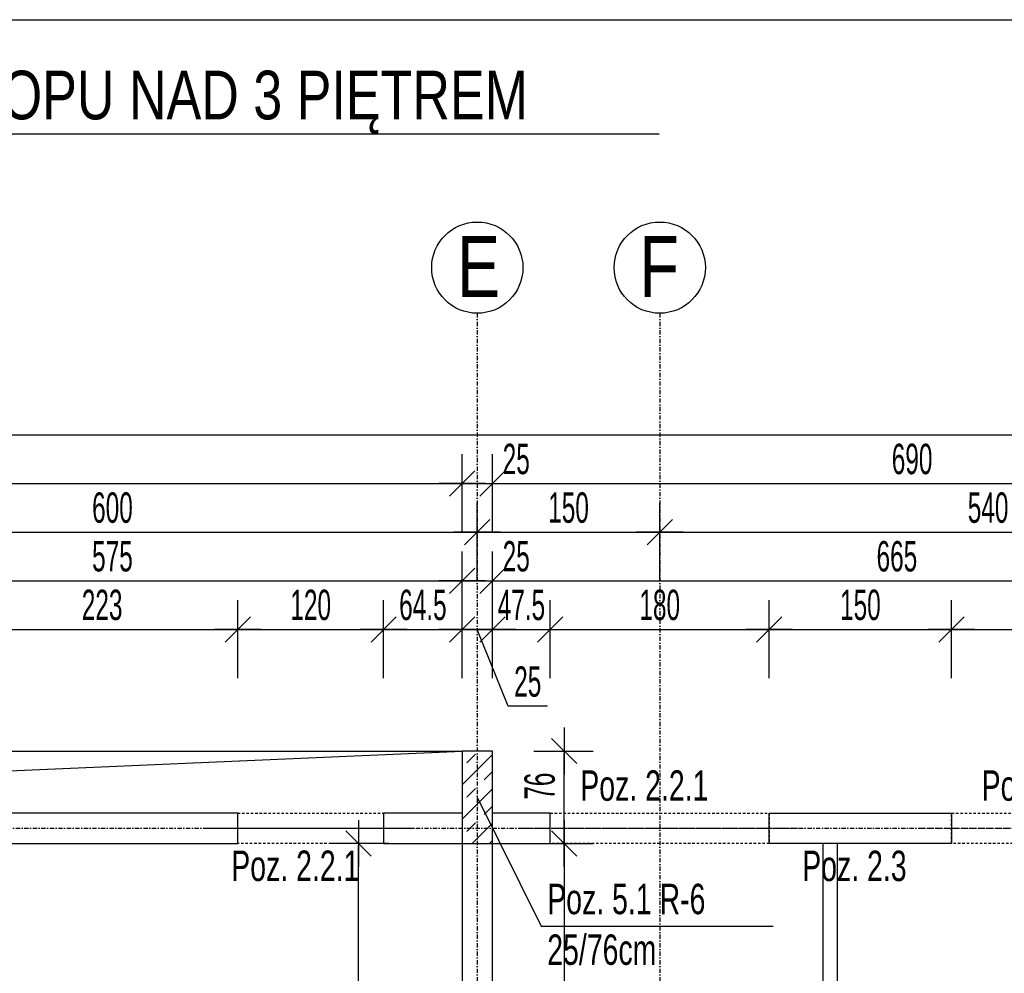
# Model space of a CAD drawing. Header units: millimetres. Extents: x 4959 to 18685, y -2779 to 1721.
# Tile 19 of 41: x 6976 to 7785, y 937 to 1721. Entities that reach past the tile are written whole.
import ezdxf
from ezdxf.enums import TextEntityAlignment as Align

# ---------------------------------------------------------------- set-up
doc = ezdxf.new("R2010")
doc.units = ezdxf.units.MM
doc.header["$LTSCALE"] = 10
doc.linetypes.add('MO', pattern=[0.7, 0.35, -0.17, 0.01, -0.17])
doc.linetypes.add('MP', pattern=[0.36, 0.2, -0.16])
doc.layers.add('BA_obw', color=230, linetype='Continuous', plot=False)
for name, color, linetype in [('BA_szr', 1, 'Continuous'), ('BA_txs', 2, 'Continuous'), ('BA_wym', 1, 'Continuous'), ('BD_lpm', 1, 'MP'), ('BD_osm', 1, 'MO'), ('BD_txs', 2, 'Continuous'), ('BD_wic', 1, 'Continuous'), ('BD_wig', 3, 'Continuous'), ('BZ_odn', 1, 'Continuous'), ('BZ_sym', 7, 'Continuous'), ('BZ_txg', 3, 'Continuous'), ('BZ_txs', 2, 'Continuous')]:
    doc.layers.add(name, color=color, linetype=linetype)
doc.styles.add('BIKTG', font='bikromsw.shx', dxfattribs={"width": 0.8})
doc.styles.add('BIKTS', font='bikromsw.shx', dxfattribs={"width": 0.8})
doc.styles.add('BIKWYM', font='bikromsw.shx', dxfattribs={"width": 0.6})
doc.dimstyles.new('BA_KR_100_cm', dxfattribs={"dimtxt": 25, "dimasz": 1.666667, "dimexe": 24, "dimexo": 0, "dimgap": 0, "dimtad": 0, "dimdec": 1, "dimrnd": 0.5, "dimzin": 9, "dimdsep": 46, "dimtxsty": 'BIKWYM', "dimblk": 'WYM-KR', "dimcen": 0, "dimdle": 20, "dimclrd": 256, "dimclre": 256, "dimclrt": 2, "dimadec": 0, "dimazin": 0, "dimtfac": 0.033333, "dimtdec": 1, "dimtmove": 0, "dimatfit": 3, "dimldrblk": 'WYM-KR', "dimfxl": 25, "dimfxlon": 1, "dimtvp": 0.8, "dimtolj": 1, "dimarcsym": 0})
doc.dimstyles.new('BZ_ST_100_cm', dxfattribs={"dimtxt": 25, "dimasz": 1.666667, "dimexe": 24, "dimexo": 0, "dimgap": 0, "dimtad": 0, "dimdec": 1, "dimrnd": 0.5, "dimdsep": 46, "dimtxsty": 'BIKWYM', "dimblk": 'WYM-ST', "dimcen": 0, "dimdle": 20, "dimclrd": 256, "dimclre": 256, "dimclrt": 7, "dimadec": 0, "dimazin": 0, "dimtfac": 0.033333, "dimtdec": 1, "dimtix": 1, "dimtmove": 2, "dimatfit": 3, "dimldrblk": 'WYM-ST', "dimfxl": 25, "dimfxlon": 1, "dimtvp": 0.8, "dimtolj": 1, "dimtzin": 0, "dimarcsym": 0})

# ---------------------------------------------------------------- blocks, each defined once
blk = doc.blocks.new('WYM-ST')
blk.add_hatch(color=256).paths.add_polyline_path([(-13, 2.88), (0, 0), (-13, -2.88)])
blk.add_lwpolyline([(0, 0), (-13, 2.88), (-13, -2.88), (0, 0)])
blk = doc.blocks.new('eoprz')
blk = doc.blocks.new('WYM-KR')
at = {"color": 7, "linetype": 'ByBlock'}
blk.add_line((6.24, 6.24), (-6.24, -6.24), dxfattribs=at)
at = {"linetype": 'ByBlock'}
blk.add_line((11.52, 0), (-11.52, 0), dxfattribs=at)
blk = doc.blocks.new('*D74')
at = {"layer": 'BA_wym', "lineweight": -2}
for p, q in [((6931.95, 1179.85), (6931.95, 1243.85)), ((7154.95, 1179.85), (7154.95, 1243.85)), ((6933.61, 1219.85), (7153.28, 1219.85))]:
    blk.add_line(p, q, dxfattribs=at)
at = {"layer": 'Defpoints', "color": 0}
for p in [(7154.95, 1219.85), (6931.95, 1068.85), (7154.95, 1068.85)]:
    blk.add_point(p, dxfattribs=at)
at = {"layer": 'BA_wym', "lineweight": -2, "xscale": 1.666666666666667, "yscale": 1.666666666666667, "zscale": 1.666666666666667, "rotation": 180}
blk.add_blockref('WYM-KR', (6931.95, 1219.85), dxfattribs=at)
at = {"layer": 'BA_wym', "lineweight": -2, "xscale": 1.666666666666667, "yscale": 1.666666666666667, "zscale": 1.666666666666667}
blk.add_blockref('WYM-KR', (7154.95, 1219.85), dxfattribs=at)
at = {"layer": 'BA_wym', "color": 2, "insert": (7043.45, 1239.85), "char_height": 25, "attachment_point": 5, "style": 'BIKWYM'}
blk.add_mtext('\\A1;223', dxfattribs=at)
blk = doc.blocks.new('*D75')
at = {"layer": 'BA_wym', "lineweight": -2}
for p, q in [((7154.95, 1179.85), (7154.95, 1243.85)), ((7274.95, 1179.85), (7274.95, 1243.85)), ((7156.61, 1219.85), (7273.28, 1219.85))]:
    blk.add_line(p, q, dxfattribs=at)
at = {"layer": 'Defpoints', "color": 0}
for p in [(7274.95, 1219.85), (7154.95, 1068.85), (7274.95, 1068.85)]:
    blk.add_point(p, dxfattribs=at)
at = {"layer": 'BA_wym', "lineweight": -2, "xscale": 1.666666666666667, "yscale": 1.666666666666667, "zscale": 1.666666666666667, "rotation": 180}
blk.add_blockref('WYM-KR', (7154.95, 1219.85), dxfattribs=at)
at = {"layer": 'BA_wym', "lineweight": -2, "xscale": 1.666666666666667, "yscale": 1.666666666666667, "zscale": 1.666666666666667}
blk.add_blockref('WYM-KR', (7274.95, 1219.85), dxfattribs=at)
at = {"layer": 'BA_wym', "color": 2, "insert": (7214.95, 1239.85), "char_height": 25, "attachment_point": 5, "style": 'BIKWYM'}
blk.add_mtext('\\A1;120', dxfattribs=at)
blk = doc.blocks.new('*D76')
at = {"layer": 'BA_wym', "lineweight": -2}
for p, q in [((7274.95, 1179.85), (7274.95, 1243.85)), ((7339.45, 1179.85), (7339.45, 1243.85)), ((7276.61, 1219.85), (7337.78, 1219.85))]:
    blk.add_line(p, q, dxfattribs=at)
at = {"layer": 'Defpoints', "color": 0}
for p in [(7339.45, 1219.85), (7274.95, 1068.85), (7339.45, 1068.85)]:
    blk.add_point(p, dxfattribs=at)
at = {"layer": 'BA_wym', "lineweight": -2, "xscale": 1.666666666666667, "yscale": 1.666666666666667, "zscale": 1.666666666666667, "rotation": 180}
blk.add_blockref('WYM-KR', (7274.95, 1219.85), dxfattribs=at)
at = {"layer": 'BA_wym', "lineweight": -2, "xscale": 1.666666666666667, "yscale": 1.666666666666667, "zscale": 1.666666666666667}
blk.add_blockref('WYM-KR', (7339.45, 1219.85), dxfattribs=at)
at = {"layer": 'BA_wym', "color": 2, "insert": (7307.2, 1239.85), "char_height": 25, "attachment_point": 5, "style": 'BIKWYM'}
blk.add_mtext('\\A1;64.5', dxfattribs=at)
blk = doc.blocks.new('*D77')
at = {"layer": 'BA_wym', "lineweight": -2}
for p, q in [((7339.45, 1179.85), (7339.45, 1243.85)), ((7364.45, 1179.85), (7364.45, 1243.85)), ((7337.78, 1219.85), (7336.11, 1219.85)), ((7339.45, 1219.85), (7364.45, 1219.85)), ((7377.23, 1156.81), (7351.95, 1219.85)), ((7366.11, 1219.85), (7367.78, 1219.85)), ((7409.61, 1156.81), (7377.23, 1156.81))]:
    blk.add_line(p, q, dxfattribs=at)
at = {"layer": 'Defpoints', "color": 0}
for p in [(7364.45, 1219.85), (7339.45, 1068.85), (7364.45, 1068.85)]:
    blk.add_point(p, dxfattribs=at)
at = {"layer": 'BA_wym', "lineweight": -2, "xscale": 1.666666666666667, "yscale": 1.666666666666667, "zscale": 1.666666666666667}
blk.add_blockref('WYM-KR', (7339.45, 1219.85), dxfattribs=at)
at = {"layer": 'BA_wym', "lineweight": -2, "xscale": 1.666666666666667, "yscale": 1.666666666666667, "zscale": 1.666666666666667, "rotation": 180}
blk.add_blockref('WYM-KR', (7364.45, 1219.85), dxfattribs=at)
at = {"layer": 'BA_wym', "color": 2, "insert": (7393.42, 1176.81), "char_height": 25, "attachment_point": 5, "style": 'BIKWYM'}
blk.add_mtext('\\A1;25', dxfattribs=at)
blk = doc.blocks.new('*D78')
at = {"layer": 'BA_wym', "lineweight": -2}
for p, q in [((7364.45, 1179.85), (7364.45, 1243.85)), ((7411.95, 1179.85), (7411.95, 1243.85)), ((7362.78, 1219.85), (7361.11, 1219.85)), ((7364.45, 1219.85), (7411.95, 1219.85)), ((7413.61, 1219.85), (7415.28, 1219.85))]:
    blk.add_line(p, q, dxfattribs=at)
at = {"layer": 'Defpoints', "color": 0}
for p in [(7411.95, 1219.85), (7364.45, 1068.85), (7411.95, 1068.85)]:
    blk.add_point(p, dxfattribs=at)
at = {"layer": 'BA_wym', "lineweight": -2, "xscale": 1.666666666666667, "yscale": 1.666666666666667, "zscale": 1.666666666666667}
blk.add_blockref('WYM-KR', (7364.45, 1219.85), dxfattribs=at)
at = {"layer": 'BA_wym', "lineweight": -2, "xscale": 1.666666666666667, "yscale": 1.666666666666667, "zscale": 1.666666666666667, "rotation": 180}
blk.add_blockref('WYM-KR', (7411.95, 1219.85), dxfattribs=at)
at = {"layer": 'BA_wym', "color": 2, "insert": (7388.2, 1239.85), "char_height": 25, "attachment_point": 5, "style": 'BIKWYM'}
blk.add_mtext('\\A1;47.5', dxfattribs=at)
blk = doc.blocks.new('*D79')
at = {"layer": 'BA_wym', "lineweight": -2}
for p, q in [((7411.95, 1179.85), (7411.95, 1243.85)), ((7591.95, 1179.85), (7591.95, 1243.85)), ((7413.61, 1219.85), (7590.28, 1219.85))]:
    blk.add_line(p, q, dxfattribs=at)
at = {"layer": 'Defpoints', "color": 0}
for p in [(7591.95, 1219.85), (7411.95, 1068.85), (7591.95, 1068.85)]:
    blk.add_point(p, dxfattribs=at)
at = {"layer": 'BA_wym', "lineweight": -2, "xscale": 1.666666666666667, "yscale": 1.666666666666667, "zscale": 1.666666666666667, "rotation": 180}
blk.add_blockref('WYM-KR', (7411.95, 1219.85), dxfattribs=at)
at = {"layer": 'BA_wym', "lineweight": -2, "xscale": 1.666666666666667, "yscale": 1.666666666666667, "zscale": 1.666666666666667}
blk.add_blockref('WYM-KR', (7591.95, 1219.85), dxfattribs=at)
at = {"layer": 'BA_wym', "color": 2, "insert": (7501.95, 1239.85), "char_height": 25, "attachment_point": 5, "style": 'BIKWYM'}
blk.add_mtext('\\A1;180', dxfattribs=at)
blk = doc.blocks.new('*D80')
at = {"layer": 'BA_wym', "lineweight": -2}
for p, q in [((7591.95, 1179.85), (7591.95, 1243.85)), ((7741.95, 1179.85), (7741.95, 1243.85)), ((7593.61, 1219.85), (7740.28, 1219.85))]:
    blk.add_line(p, q, dxfattribs=at)
at = {"layer": 'Defpoints', "color": 0}
for p in [(7741.95, 1219.85), (7591.95, 1068.85), (7741.95, 1068.85)]:
    blk.add_point(p, dxfattribs=at)
at = {"layer": 'BA_wym', "lineweight": -2, "xscale": 1.666666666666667, "yscale": 1.666666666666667, "zscale": 1.666666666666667, "rotation": 180}
blk.add_blockref('WYM-KR', (7591.95, 1219.85), dxfattribs=at)
at = {"layer": 'BA_wym', "lineweight": -2, "xscale": 1.666666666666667, "yscale": 1.666666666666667, "zscale": 1.666666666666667}
blk.add_blockref('WYM-KR', (7741.95, 1219.85), dxfattribs=at)
at = {"layer": 'BA_wym', "color": 2, "insert": (7666.95, 1239.85), "char_height": 25, "attachment_point": 5, "style": 'BIKWYM'}
blk.add_mtext('\\A1;150', dxfattribs=at)
blk = doc.blocks.new('*D81')
at = {"layer": 'BA_wym', "lineweight": -2}
for p, q in [((7741.95, 1179.85), (7741.95, 1243.85)), ((7921.95, 1179.85), (7921.95, 1243.85)), ((7743.61, 1219.85), (7920.28, 1219.85))]:
    blk.add_line(p, q, dxfattribs=at)
at = {"layer": 'Defpoints', "color": 0}
for p in [(7921.95, 1219.85), (7741.95, 1068.85), (7921.95, 1068.85)]:
    blk.add_point(p, dxfattribs=at)
at = {"layer": 'BA_wym', "lineweight": -2, "xscale": 1.666666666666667, "yscale": 1.666666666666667, "zscale": 1.666666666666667, "rotation": 180}
blk.add_blockref('WYM-KR', (7741.95, 1219.85), dxfattribs=at)
at = {"layer": 'BA_wym', "lineweight": -2, "xscale": 1.666666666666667, "yscale": 1.666666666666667, "zscale": 1.666666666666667}
blk.add_blockref('WYM-KR', (7921.95, 1219.85), dxfattribs=at)
at = {"layer": 'BA_wym', "color": 2, "insert": (7831.95, 1239.85), "char_height": 25, "attachment_point": 5, "style": 'BIKWYM'}
blk.add_mtext('\\A1;180', dxfattribs=at)
blk = doc.blocks.new('*D89')
at = {"layer": 'BA_wym', "lineweight": -2}
for p, q in [((6764.45, 1219.85), (6764.45, 1283.85)), ((7339.44, 1219.85), (7339.44, 1283.85)), ((6766.11, 1259.85), (7337.78, 1259.85))]:
    blk.add_line(p, q, dxfattribs=at)
at = {"layer": 'Defpoints', "color": 0}
for p in [(7339.44, 1259.85), (7339.44, 1119.85), (6764.45, 1043.85)]:
    blk.add_point(p, dxfattribs=at)
at = {"layer": 'BA_wym', "lineweight": -2, "xscale": 1.666666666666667, "yscale": 1.666666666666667, "zscale": 1.666666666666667, "rotation": 180}
blk.add_blockref('WYM-KR', (6764.45, 1259.85), dxfattribs=at)
at = {"layer": 'BA_wym', "lineweight": -2, "xscale": 1.666666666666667, "yscale": 1.666666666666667, "zscale": 1.666666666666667}
blk.add_blockref('WYM-KR', (7339.44, 1259.85), dxfattribs=at)
at = {"layer": 'BA_wym', "color": 2, "insert": (7051.94, 1279.85), "char_height": 25, "attachment_point": 5, "style": 'BIKWYM'}
blk.add_mtext('\\A1;575', dxfattribs=at)
blk = doc.blocks.new('*D90')
at = {"layer": 'BA_wym', "lineweight": -2}
for p, q in [((7339.44, 1219.85), (7339.44, 1283.85)), ((7364.44, 1219.85), (7364.44, 1283.85)), ((7337.78, 1259.85), (7336.11, 1259.85)), ((7339.44, 1259.85), (7364.44, 1259.85)), ((7366.11, 1259.85), (7400.16, 1259.85))]:
    blk.add_line(p, q, dxfattribs=at)
at = {"layer": 'Defpoints', "color": 0}
for p in [(7364.44, 1259.85), (7339.44, 1119.85), (7364.44, 1119.85)]:
    blk.add_point(p, dxfattribs=at)
at = {"layer": 'BA_wym', "lineweight": -2, "xscale": 1.666666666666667, "yscale": 1.666666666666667, "zscale": 1.666666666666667}
blk.add_blockref('WYM-KR', (7339.44, 1259.85), dxfattribs=at)
at = {"layer": 'BA_wym', "lineweight": -2, "xscale": 1.666666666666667, "yscale": 1.666666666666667, "zscale": 1.666666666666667, "rotation": 180}
blk.add_blockref('WYM-KR', (7364.44, 1259.85), dxfattribs=at)
at = {"layer": 'BA_wym', "color": 2, "insert": (7383.97, 1279.85), "char_height": 25, "attachment_point": 5, "style": 'BIKWYM'}
blk.add_mtext('\\A1;25', dxfattribs=at)
blk = doc.blocks.new('*D91')
at = {"layer": 'BA_wym', "lineweight": -2}
for p, q in [((7364.44, 1219.85), (7364.44, 1283.85)), ((8029.45, 1219.85), (8029.45, 1283.85)), ((7366.11, 1259.85), (8027.78, 1259.85))]:
    blk.add_line(p, q, dxfattribs=at)
at = {"layer": 'Defpoints', "color": 0}
for p in [(8029.45, 1259.85), (7364.44, 1119.85), (8029.45, 1043.85)]:
    blk.add_point(p, dxfattribs=at)
at = {"layer": 'BA_wym', "lineweight": -2, "xscale": 1.666666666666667, "yscale": 1.666666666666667, "zscale": 1.666666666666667, "rotation": 180}
blk.add_blockref('WYM-KR', (7364.44, 1259.85), dxfattribs=at)
at = {"layer": 'BA_wym', "lineweight": -2, "xscale": 1.666666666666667, "yscale": 1.666666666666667, "zscale": 1.666666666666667}
blk.add_blockref('WYM-KR', (8029.45, 1259.85), dxfattribs=at)
at = {"layer": 'BA_wym', "color": 2, "insert": (7696.95, 1279.85), "char_height": 25, "attachment_point": 5, "style": 'BIKWYM'}
blk.add_mtext('\\A1;665', dxfattribs=at)
blk = doc.blocks.new('*D97')
at = {"layer": 'BA_wym', "lineweight": -2}
for p, q in [((6751.95, 1259.85), (6751.95, 1323.85)), ((7351.95, 1259.85), (7351.95, 1323.85)), ((6753.61, 1299.85), (7350.28, 1299.85))]:
    blk.add_line(p, q, dxfattribs=at)
at = {"layer": 'Defpoints', "color": 0}
for p in [(7351.95, 1299.85), (7351.95, 1119.85), (6751.95, 1068.85)]:
    blk.add_point(p, dxfattribs=at)
at = {"layer": 'BA_wym', "lineweight": -2, "xscale": 1.666666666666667, "yscale": 1.666666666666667, "zscale": 1.666666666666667, "rotation": 180}
blk.add_blockref('WYM-KR', (6751.95, 1299.85), dxfattribs=at)
at = {"layer": 'BA_wym', "lineweight": -2, "xscale": 1.666666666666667, "yscale": 1.666666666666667, "zscale": 1.666666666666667}
blk.add_blockref('WYM-KR', (7351.95, 1299.85), dxfattribs=at)
at = {"layer": 'BA_wym', "color": 2, "insert": (7051.95, 1319.85), "char_height": 25, "attachment_point": 5, "style": 'BIKWYM'}
blk.add_mtext('\\A1;600', dxfattribs=at)
blk = doc.blocks.new('*D98')
at = {"layer": 'BA_wym', "lineweight": -2}
for p, q in [((7351.95, 1259.85), (7351.95, 1323.85)), ((7501.95, 1259.85), (7501.95, 1323.85)), ((7353.61, 1299.85), (7500.28, 1299.85))]:
    blk.add_line(p, q, dxfattribs=at)
at = {"layer": 'Defpoints', "color": 0}
for p in [(7501.95, 1299.85), (7351.95, 1119.85), (7501.95, 942.24)]:
    blk.add_point(p, dxfattribs=at)
at = {"layer": 'BA_wym', "lineweight": -2, "xscale": 1.666666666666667, "yscale": 1.666666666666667, "zscale": 1.666666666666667, "rotation": 180}
blk.add_blockref('WYM-KR', (7351.95, 1299.85), dxfattribs=at)
at = {"layer": 'BA_wym', "lineweight": -2, "xscale": 1.666666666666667, "yscale": 1.666666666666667, "zscale": 1.666666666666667}
blk.add_blockref('WYM-KR', (7501.95, 1299.85), dxfattribs=at)
at = {"layer": 'BA_wym', "color": 2, "insert": (7426.95, 1319.85), "char_height": 25, "attachment_point": 5, "style": 'BIKWYM'}
blk.add_mtext('\\A1;150', dxfattribs=at)
blk = doc.blocks.new('*D99')
at = {"layer": 'BA_wym', "lineweight": -2}
for p, q in [((7501.95, 1259.85), (7501.95, 1323.85)), ((8041.95, 1259.85), (8041.95, 1323.85)), ((7503.61, 1299.85), (8040.28, 1299.85))]:
    blk.add_line(p, q, dxfattribs=at)
at = {"layer": 'Defpoints', "color": 0}
for p in [(8041.95, 1299.85), (7501.95, 1068.85), (8041.95, 1068.85)]:
    blk.add_point(p, dxfattribs=at)
at = {"layer": 'BA_wym', "lineweight": -2, "xscale": 1.666666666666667, "yscale": 1.666666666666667, "zscale": 1.666666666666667, "rotation": 180}
blk.add_blockref('WYM-KR', (7501.95, 1299.85), dxfattribs=at)
at = {"layer": 'BA_wym', "lineweight": -2, "xscale": 1.666666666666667, "yscale": 1.666666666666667, "zscale": 1.666666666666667}
blk.add_blockref('WYM-KR', (8041.95, 1299.85), dxfattribs=at)
at = {"layer": 'BA_wym', "color": 2, "insert": (7771.95, 1319.85), "char_height": 25, "attachment_point": 5, "style": 'BIKWYM'}
blk.add_mtext('\\A1;540', dxfattribs=at)
blk = doc.blocks.new('*D101')
at = {"layer": 'BA_wym', "lineweight": -2}
for p, q in [((5449.45, 1339.85), (5449.45, 1403.85)), ((8054.45, 1339.85), (8054.45, 1403.85)), ((5451.11, 1379.85), (8052.78, 1379.85))]:
    blk.add_line(p, q, dxfattribs=at)
at = {"layer": 'Defpoints', "color": 0}
for p in [(8054.45, 1379.85), (5449.45, 1068.85), (8054.45, 1068.85)]:
    blk.add_point(p, dxfattribs=at)
at = {"layer": 'BA_wym', "lineweight": -2, "xscale": 1.666666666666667, "yscale": 1.666666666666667, "zscale": 1.666666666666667, "rotation": 180}
blk.add_blockref('WYM-KR', (5449.45, 1379.85), dxfattribs=at)
at = {"layer": 'BA_wym', "lineweight": -2, "xscale": 1.666666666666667, "yscale": 1.666666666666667, "zscale": 1.666666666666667}
blk.add_blockref('WYM-KR', (8054.45, 1379.85), dxfattribs=at)
at = {"layer": 'BA_wym', "color": 2, "insert": (6751.95, 1399.85), "char_height": 25, "attachment_point": 5, "style": 'BIKWYM'}
blk.add_mtext('\\A1;2605', dxfattribs=at)
blk = doc.blocks.new('*D103')
at = {"layer": 'BA_wym', "lineweight": -2}
for p, q in [((6164.45, 1299.85), (6164.45, 1363.85)), ((7339.44, 1299.85), (7339.44, 1363.85)), ((6166.11, 1339.85), (7337.77, 1339.85))]:
    blk.add_line(p, q, dxfattribs=at)
at = {"layer": 'Defpoints', "color": 0}
for p in [(7339.44, 1339.85), (6164.45, 1119.85), (7339.44, 1119.85)]:
    blk.add_point(p, dxfattribs=at)
at = {"layer": 'BA_wym', "lineweight": -2, "xscale": 1.666666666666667, "yscale": 1.666666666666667, "zscale": 1.666666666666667, "rotation": 180}
blk.add_blockref('WYM-KR', (6164.45, 1339.85), dxfattribs=at)
at = {"layer": 'BA_wym', "lineweight": -2, "xscale": 1.666666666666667, "yscale": 1.666666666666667, "zscale": 1.666666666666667}
blk.add_blockref('WYM-KR', (7339.44, 1339.85), dxfattribs=at)
at = {"layer": 'BA_wym', "color": 2, "insert": (6751.94, 1359.85), "char_height": 25, "attachment_point": 5, "style": 'BIKWYM'}
blk.add_mtext('\\A1;1175', dxfattribs=at)
blk = doc.blocks.new('*D104')
at = {"layer": 'BA_wym', "lineweight": -2}
for p, q in [((7364.44, 1299.85), (7364.44, 1363.85)), ((8054.45, 1299.85), (8054.45, 1363.85)), ((7366.11, 1339.85), (8052.78, 1339.85))]:
    blk.add_line(p, q, dxfattribs=at)
at = {"layer": 'Defpoints', "color": 0}
for p in [(8054.45, 1339.85), (7364.44, 1119.85), (8054.45, 1068.85)]:
    blk.add_point(p, dxfattribs=at)
at = {"layer": 'BA_wym', "lineweight": -2, "xscale": 1.666666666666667, "yscale": 1.666666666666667, "zscale": 1.666666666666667, "rotation": 180}
blk.add_blockref('WYM-KR', (7364.44, 1339.85), dxfattribs=at)
at = {"layer": 'BA_wym', "lineweight": -2, "xscale": 1.666666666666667, "yscale": 1.666666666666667, "zscale": 1.666666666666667}
blk.add_blockref('WYM-KR', (8054.45, 1339.85), dxfattribs=at)
at = {"layer": 'BA_wym', "color": 2, "insert": (7709.45, 1359.85), "char_height": 25, "attachment_point": 5, "style": 'BIKWYM'}
blk.add_mtext('\\A1;690', dxfattribs=at)
blk = doc.blocks.new('*D207')
at = {"layer": 'BA_wym', "lineweight": -2}
for p, q in [((7339.44, 1299.85), (7339.44, 1363.85)), ((7364.45, 1299.85), (7364.45, 1363.85)), ((7337.77, 1339.85), (7336.1, 1339.85)), ((7339.44, 1339.85), (7364.45, 1339.85)), ((7366.11, 1339.85), (7400.16, 1339.85))]:
    blk.add_line(p, q, dxfattribs=at)
at = {"layer": 'Defpoints', "color": 0}
for p in [(7364.45, 1339.85), (7339.44, 1119.85), (7364.45, 1119.85)]:
    blk.add_point(p, dxfattribs=at)
at = {"layer": 'BA_wym', "lineweight": -2, "xscale": 1.666666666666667, "yscale": 1.666666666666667, "zscale": 1.666666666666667}
blk.add_blockref('WYM-KR', (7339.44, 1339.85), dxfattribs=at)
at = {"layer": 'BA_wym', "lineweight": -2, "xscale": 1.666666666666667, "yscale": 1.666666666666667, "zscale": 1.666666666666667, "rotation": 180}
blk.add_blockref('WYM-KR', (7364.45, 1339.85), dxfattribs=at)
at = {"layer": 'BA_wym', "color": 2, "insert": (7383.97, 1359.85), "char_height": 25, "attachment_point": 5, "style": 'BIKWYM'}
blk.add_mtext('\\A1;25', dxfattribs=at)
blk = doc.blocks.new('*D249')
at = {"layer": 'BA_wym', "lineweight": -2}
for p, q in [((7398.32, 1119.85), (7447.32, 1119.85)), ((7423.32, 1045.52), (7423.32, 1118.18)), ((7398.32, 1043.85), (7447.32, 1043.85))]:
    blk.add_line(p, q, dxfattribs=at)
at = {"layer": 'Defpoints', "color": 0}
for p in [(7364.45, 1119.85), (7423.32, 1119.85), (7383.32, 1043.85)]:
    blk.add_point(p, dxfattribs=at)
at = {"layer": 'BA_wym', "lineweight": -2, "xscale": 1.666666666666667, "yscale": 1.666666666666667, "zscale": 1.666666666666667}
for p, rotation in [((7423.32, 1119.85), 90), ((7423.32, 1043.85), 270)]:
    blk.add_blockref('WYM-KR', p, dxfattribs=dict(at, rotation=rotation))
at = {"layer": 'BA_wym', "color": 2, "insert": (7403.32, 1090.92), "char_height": 25, "attachment_point": 5, "rotation": 90, "style": 'BIKWYM'}
blk.add_mtext('\\A1;76', dxfattribs=at)
blk = doc.blocks.new('*D250')
at = {"layer": 'BA_wym', "lineweight": -2}
for p, q in [((7398.32, 1043.85), (7447.32, 1043.85)), ((7423.32, 1042.19), (7423.32, 230.52)), ((7398.32, 228.85), (7447.32, 228.85))]:
    blk.add_line(p, q, dxfattribs=at)
at = {"layer": 'Defpoints', "color": 0}
for p in [(7364.45, 1043.85), (7383.32, 228.85), (7423.32, 228.85)]:
    blk.add_point(p, dxfattribs=at)
at = {"layer": 'BA_wym', "lineweight": -2, "xscale": 1.666666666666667, "yscale": 1.666666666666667, "zscale": 1.666666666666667}
for p, rotation in [((7423.32, 1043.85), 90), ((7423.32, 228.85), 270)]:
    blk.add_blockref('WYM-KR', p, dxfattribs=dict(at, rotation=rotation))
at = {"layer": 'BA_wym', "color": 2, "insert": (7403.32, 636.35), "char_height": 25, "attachment_point": 5, "rotation": 90, "style": 'BIKWYM'}
blk.add_mtext('\\A1;815', dxfattribs=at)
blk = doc.blocks.new('*D314')
at = {"layer": 'BA_wym', "lineweight": -2}
for p, q in [((7279.33, 1043.85), (7230.33, 1043.85)), ((7254.33, 673.52), (7254.33, 1042.19)), ((7279.33, 671.85), (7230.33, 671.85))]:
    blk.add_line(p, q, dxfattribs=at)
at = {"layer": 'Defpoints', "color": 0}
for p in [(7254.33, 1043.85), (7294.33, 1043.85), (7294.33, 671.85)]:
    blk.add_point(p, dxfattribs=at)
at = {"layer": 'BA_wym', "lineweight": -2, "xscale": 1.666666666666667, "yscale": 1.666666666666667, "zscale": 1.666666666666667}
for p, rotation in [((7254.33, 1043.85), 90), ((7254.33, 671.85), 270)]:
    blk.add_blockref('WYM-KR', p, dxfattribs=dict(at, rotation=rotation))
at = {"layer": 'BA_wym', "color": 2, "insert": (7234.33, 857.85), "char_height": 25, "attachment_point": 5, "rotation": 90, "style": 'BIKWYM'}
blk.add_mtext('\\A1;372', dxfattribs=at)

msp = doc.modelspace()

# ---------------------------------------------------------------- hatches: boundary and pattern name
at = {"layer": 'BA_szr'}
h = msp.add_hatch(dxfattribs=at)
h.set_pattern_fill('BIK_ZELBET', color=256, scale=100, angle=45, pattern_type=2)
h.set_pattern_definition([(45, (-4274.331, 4e-06), (-14.142136, 14.142136), []), (45, (-4281.402, 7.071), (-14.142136, 14.142136), [10, -10])])
h.paths.add_polyline_path([(7339.45, 1043.85), (7364.45, 1043.85), (7364.45, 1119.85), (7339.45, 1119.85)])

# ---------------------------------------------------------------- linework, layer by layer
at = {"layer": 'BA_obw'}
msp.add_lwpolyline([(4959.23, 1721.27), (8535.67, 1721.27), (8535.67, -1534.29), (4959.23, -1534.29)], close=True, dxfattribs=at)
at = {"layer": 'BD_lpm'}
for points in [[(7274.95, 1043.85), (7154.95, 1043.85), (7154.95, 1068.85), (7274.95, 1068.85)], [(7591.95, 1043.85), (7411.95, 1043.85), (7411.95, 1068.85), (7591.95, 1068.85)], [(7921.95, 1043.85), (7741.95, 1043.85), (7741.95, 1068.85), (7921.95, 1068.85)]]:
    msp.add_lwpolyline(points, close=True, dxfattribs=at)
at = {"layer": 'BD_osm', "color": 5}
for p, q in [((7129.95, 1056.35), (7299.95, 1056.35)), ((7386.95, 1056.35), (7616.95, 1056.35)), ((7716.95, 1056.35), (7946.95, 1056.35))]:
    msp.add_line(p, q, dxfattribs=at)
at = {"layer": 'BD_osm'}
for points in [[(7351.95, 1479.85), (7351.95, -1392.6)], [(7501.95, 1479.85), (7501.95, -1392.6)], [(5089.45, 1056.35), (8414.45, 1056.35)]]:
    msp.add_lwpolyline(points, dxfattribs=at)
at = {"layer": 'BD_wic'}
for points in [[(6164.45, 1119.85), (7339.45, 1119.85)], [(6164.45, 1068.85), (7339.45, 1119.85)], [(7647.95, 1043.85), (7647.95, 826.85), (7719.95, 826.85), (7719.95, 815.35), (7647.95, 815.35), (7647.95, 803.35), (7636.45, 803.35), (7636.45, 1043.85)]]:
    msp.add_lwpolyline(points, dxfattribs=at)
for centre in [(7351.95, 1517.35), (7501.95, 1517.35)]:
    msp.add_circle(centre, 37.5, dxfattribs=at)
at = {"layer": 'BD_wig'}
msp.add_lwpolyline([(7411.95, 1043.85), (7411.95, 1068.85), (7364.45, 1068.85), (7364.44, 1119.85), (7339.45, 1119.85), (7339.45, 1068.85), (7274.95, 1068.85), (7274.95, 1043.85), (7339.45, 1043.85), (7339.45, 228.85), (7102.95, 228.85), (7102.95, 203.85), (7378.45, 203.85), (7378.45, 228.85), (7364.45, 228.85), (7364.45, 1043.85), (7411.95, 1043.85)], dxfattribs=at)
for points in [[(7339.45, 1043.85), (7364.45, 1043.85), (7364.45, 1119.85), (7339.45, 1119.85)], [(6931.95, 1043.85), (7154.95, 1043.85), (7154.95, 1068.85), (6931.95, 1068.85)], [(7741.95, 1043.85), (7591.95, 1043.85), (7591.95, 1068.85), (7741.95, 1068.85)]]:
    msp.add_lwpolyline(points, close=True, dxfattribs=at)
at = {"layer": 'BZ_txg'}
msp.add_lwpolyline([(6004.05, 1627.33), (7501.41, 1627.33)], dxfattribs=at)

# ---------------------------------------------------------------- block references
at = {"layer": 'BZ_sym'}
ref = msp.add_blockref('eoprz', (6754.05, 1627.33), dxfattribs=at)
ref.add_attrib('Nazwa', 'SCHEMAT KONSTRUKCJI 3 PIĘTRA I STROPU NAD 3 PIĘTREM', dxfattribs={"layer": 'BZ_txg', "height": 40, "style": 'BIKTG', "width": 0.8}).set_placement((6754.05, 1659.33), align=Align.MIDDLE_CENTER)
ref.add_attrib('Skala', 'Skala 1:100', dxfattribs={"layer": 'BZ_txs', "height": 25, "style": 'BIKTS', "width": 0.8}).set_placement((6754.05, 1602.33), align=Align.MIDDLE_CENTER)

# ---------------------------------------------------------------- texts
at = {"layer": 'BA_txs', "style": 'BIKTS', "width": 0.7}
for s, p in [('Poz. 2.2.1', (7436.62, 1078.93)), ('Poz. 2.2.1', (7766.62, 1078.93)), ('Poz. 2.2.1', (7149.62, 1012.98)), ('Poz. 2.3', (7619.09, 1012.88))]:
    msp.add_text(s, height=25, dxfattribs=at).set_placement(p)
at = {"layer": 'BD_txs', "style": 'BIKTS', "width": 0.8}
for s, p in [('E', (7335.14, 1493.29)), ('F', (7485.14, 1493.29))]:
    msp.add_text(s, height=50, dxfattribs=at).set_placement(p)
at = {"layer": 'BZ_txs', "insert": (7409.43, 1010.66), "char_height": 25, "width": 452.0462, "attachment_point": 1, "style": 'BIKTS'}
msp.add_mtext('{\\W0.7;Poz. 5.1 R-6\\P\\A1;25/76cm}', dxfattribs=at)

# ---------------------------------------------------------------- dimensions: what is measured, and where the dimension line sits
at = {"layer": 'BA_wym'}
for base, p1, p2, override, picture, middle in [((8054.45, 1379.85), (5449.45, 1068.85), (8054.45, 1068.85), {"dimatfit": 1, "dimfxl": 40}, '*D101', (6751.95, 1399.85)), ((7339.44, 1339.85), (6164.45, 1119.85), (7339.44, 1119.85), {"dimtmove": 1, "dimatfit": 1, "dimfxl": 40}, '*D103', (6751.94, 1359.85)), ((7364.45, 1339.85), (7339.44, 1119.85), (7364.45, 1119.85), {"dimatfit": 1, "dimfxl": 40}, '*D207', (7383.97, 1359.85)), ((8054.45, 1339.85), (7364.44, 1119.85), (8054.45, 1068.85), {"dimtmove": 1, "dimatfit": 1, "dimfxl": 40}, '*D104', (7709.45, 1359.85)), ((7351.95, 1299.85), (6751.95, 1068.85), (7351.95, 1119.85), {"dimtmove": 1, "dimatfit": 1, "dimfxl": 40}, '*D97', (7051.95, 1319.85)), ((7501.95, 1299.85), (7351.95, 1119.85), (7501.95, 942.24), {"dimtmove": 1, "dimatfit": 1, "dimfxl": 40}, '*D98', (7426.95, 1319.85)), ((8041.95, 1299.85), (7501.95, 1068.85), (8041.95, 1068.85), {"dimtmove": 1, "dimatfit": 1, "dimfxl": 40}, '*D99', (7771.95, 1319.85)), ((7339.44, 1259.85), (6764.45, 1043.85), (7339.44, 1119.85), {"dimtmove": 1, "dimatfit": 1, "dimfxl": 40}, '*D89', (7051.94, 1279.85)), ((7364.44, 1259.85), (7339.44, 1119.85), (7364.44, 1119.85), {"dimblk": 'WYM-KR', "dimatfit": 1, "dimfxl": 40}, '*D90', (7383.97, 1279.85)), ((8029.45, 1259.85), (7364.44, 1119.85), (8029.45, 1043.85), {"dimtmove": 1, "dimatfit": 1, "dimfxl": 40}, '*D91', (7696.95, 1279.85)), ((7154.95, 1219.85), (6931.95, 1068.85), (7154.95, 1068.85), {"dimtmove": 1, "dimatfit": 1, "dimfxl": 40}, '*D74', (7043.45, 1239.85)), ((7274.95, 1219.85), (7154.95, 1068.85), (7274.95, 1068.85), {"dimtmove": 1, "dimatfit": 1, "dimfxl": 40}, '*D75', (7214.95, 1239.85)), ((7339.45, 1219.85), (7274.95, 1068.85), (7339.45, 1068.85), {"dimtmove": 1, "dimatfit": 1, "dimfxl": 40}, '*D76', (7307.2, 1239.85)), ((7591.95, 1219.85), (7411.95, 1068.85), (7591.95, 1068.85), {"dimtmove": 1, "dimatfit": 1, "dimfxl": 40}, '*D79', (7501.95, 1239.85)), ((7741.95, 1219.85), (7591.95, 1068.85), (7741.95, 1068.85), {"dimtmove": 1, "dimatfit": 1, "dimfxl": 40}, '*D80', (7666.95, 1239.85)), ((7921.95, 1219.85), (7741.95, 1068.85), (7921.95, 1068.85), {"dimtmove": 1, "dimatfit": 1, "dimfxl": 40}, '*D81', (7831.95, 1239.85))]:
    dim = msp.add_linear_dim(base=base, p1=p1, p2=p2, dimstyle='BA_KR_100_cm', override=override, dxfattribs=at)
    dim.commit()
    dim.dimension.update_dxf_attribs({"geometry": picture, "text_midpoint": middle})
for base, p1, p2, override, picture, middle in [((7411.95, 1219.85), (7364.45, 1068.85), (7411.95, 1068.85), {"dimatfit": 1, "dimfxl": 40}, '*D78', (7388.2, 1219.85)), ((7364.45, 1219.85), (7339.45, 1068.85), (7364.45, 1068.85), {"dimblk": 'WYM-KR', "dimtmove": 1, "dimatfit": 1, "dimfxl": 40}, '*D77', (7377.23, 1156.81))]:
    dim = msp.add_linear_dim(base=base, p1=p1, p2=p2, dimstyle='BA_KR_100_cm', override=override, dxfattribs=at)
    dim.commit()
    dim.dimension.update_dxf_attribs({"geometry": picture, "text_midpoint": middle, "dimtype": 160})
dim = msp.add_linear_dim(base=(7423.32, 1119.85), p1=(7383.32, 1043.85), p2=(7364.45, 1119.85), angle=90, dimstyle='BA_KR_100_cm', override={"dimatfit": 1}, dxfattribs=at)
dim.commit()
dim.dimension.update_dxf_attribs({"geometry": '*D249', "text_midpoint": (7423.32, 1090.92), "dimtype": 160})
for base, p1, p2, picture, middle in [((7254.33, 1043.85), (7294.33, 671.85), (7294.33, 1043.85), '*D314', (7234.33, 857.85)), ((7423.32, 228.85), (7364.45, 1043.85), (7383.32, 228.85), '*D250', (7403.32, 636.35))]:
    dim = msp.add_linear_dim(base=base, p1=p1, p2=p2, angle=90, dimstyle='BA_KR_100_cm', override={"dimatfit": 1}, dxfattribs=at)
    dim.commit()
    dim.dimension.update_dxf_attribs({"geometry": picture, "text_midpoint": middle})

# ---------------------------------------------------------------- leaders
at = {"layer": 'BZ_odn', "has_arrowhead": 0}
msp.add_leader([(7351.95, 1081.85), (7404.56, 975.86), (7595.21, 975.86)], dimstyle='BZ_ST_100_cm', dxfattribs=at)

doc.saveas('drawing.dxf')
